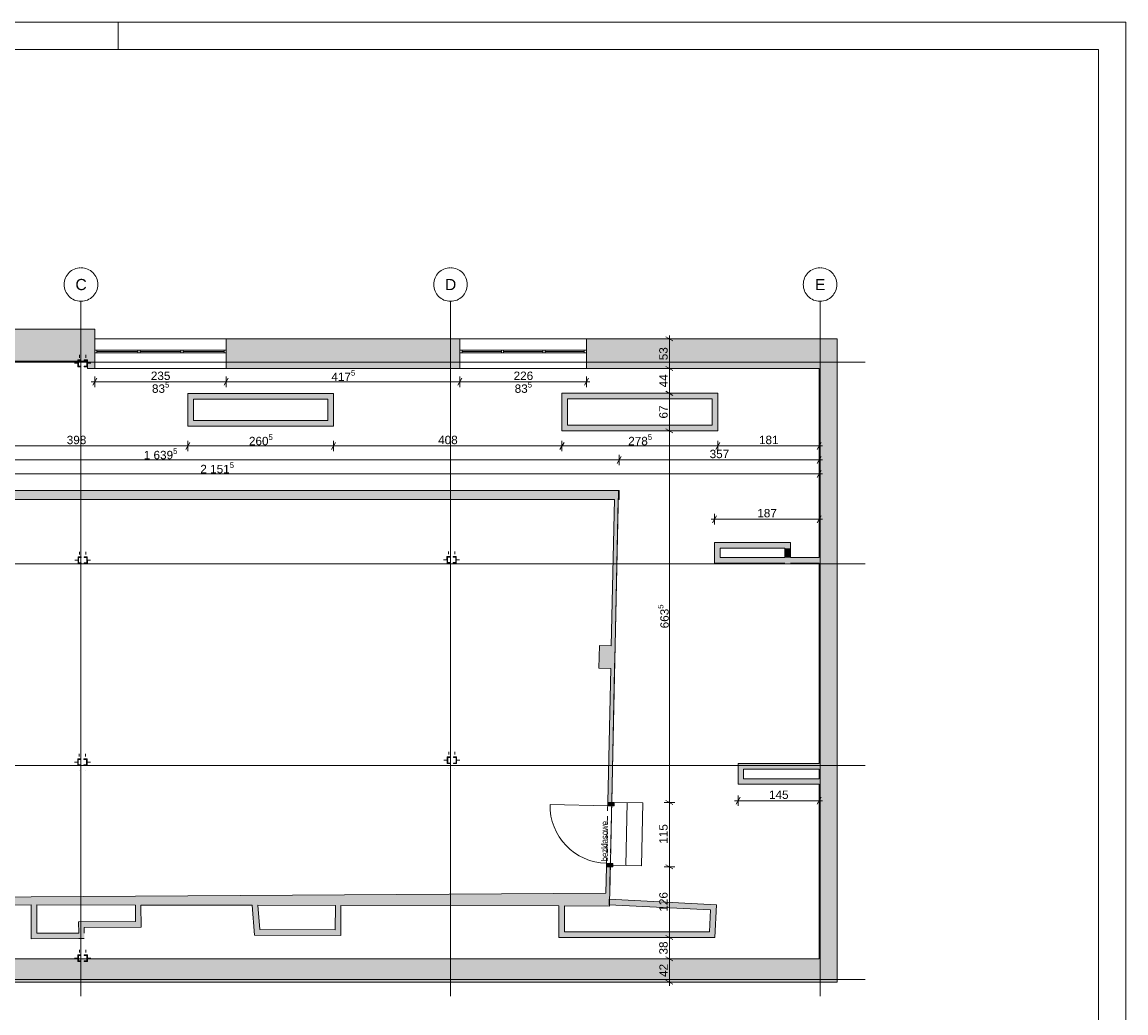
# Paper-space layout 'A-13 INWENTARYZACJA - PIĘTRO 10' of a CAD drawing. Header units: millimetres. Extents: x 0 to 420, y 0 to 297.
# Tile 6 of 6: x 223 to 420, y 120 to 297. Entities that reach past the tile are written whole.
import ezdxf
from ezdxf.xclip import XClip

# ---------------------------------------------------------------- set-up
doc = ezdxf.new("R2010")
doc.units = ezdxf.units.MM
doc.header["$MEASUREMENT"] = 0
doc.header["$XCLIPFRAME"] = 0
for name, pattern in [('ACAD_ISO03W100', [300, 120, -180]), ('DASHDOTX2', [1000, 500, -250, 0, -250]), ('DOT2', [3, 0.5, -2.5]), ('Przer. długie kreski', [2.5, 1.5, -1])]:
    doc.linetypes.add(name, pattern=pattern)
for name, color, linetype, lineweight in [('0_Nr_pióra__2', 8, 'Continuous', 13), ('A_Arkusz_Nr_pióra__1', 7, 'Continuous', 20), ('A_linie przekroju_Nr_pióra__1', 7, 'Continuous', 20), ('A_wymiary_Nr_pióra__1', 7, 'Continuous', 20), ('A_wymiary_Nr_pióra__2', 8, 'Continuous', 13), ('A_ściany_Nr_pióra__1', 7, 'Continuous', 20), ('Drzwi Archicad_Nr_pióra__1', 7, 'Continuous', 20)]:
    doc.layers.add(name, color=color, linetype=linetype, lineweight=lineweight)
for name, color, linetype, lineweight, true_color in [('A_Arkusz_Nr_pióra__237', 7, 'Continuous', 5, 0x343434), ('A_linie_Nr_pióra__10', 7, 'Continuous', 13, 0x4b4b4b), ('A_osie_Nr_pióra__16', 7, 'Continuous', 5, 0x0f0f0f), ('A_osie_Nr_pióra__76', 7, 'Continuous', 5, 0x2d2d2d), ('A_ppoż_Nr_pióra__8', 7, 'Continuous', 13, 0x4c4c4c), ('A_schody_Nr_pióra__9', 7, 'Continuous', 13, 0xadadad), ('A_ściany_Nr_pióra__10', 7, 'Continuous', 13, 0x4b4b4b), ('A_ściany_Nr_pióra__19', 7, 'Continuous', 5, 0x191919), ('Okna Archicada_Nr_pióra__19', 7, 'Continuous', 5, 0x191919)]:
    doc.layers.add(name, color=color, linetype=linetype, lineweight=lineweight, true_color=true_color)
for name, color, linetype in [('A_podrys', 7, 'Continuous'), ('A_ściany', 7, 'Continuous'), ('Drzwi Archicad', 7, 'Continuous')]:
    doc.layers.add(name, color=color, linetype=linetype)
doc.styles.add('STYL_AUTOMATYCZNY_1', font='arial.ttf')
doc.styles.add('STYL_AUTOMATYCZNY_2', font='ARIALN.TTF')
doc.styles.add('STYL_AUTOMATYCZNY_4', font='arial.ttf')

# ---------------------------------------------------------------- blocks, each defined once
blk = doc.blocks.new('Rysunek_1_1', base_point=(-1541.92, -301.66))
at = {"layer": 'A_osie_Nr_pióra__76', "color": 250, "linetype": 'Continuous', "lineweight": 5, "true_color": 0x2d2d2d}
for centre, start, end in [((233.37, 250.13), 90, 270), ((233.37, 250.13), 270, 90), ((299.37, 250.13), 90, 270), ((299.37, 250.13), 270, 90), ((365.37, 250.13), 90, 270), ((365.37, 250.13), 270, 90)]:
    blk.add_arc(centre, 3, start, end, dxfattribs=at)
at = {"layer": 'A_osie_Nr_pióra__76', "color": 250, "linetype": 'Continuous', "lineweight": 5, "true_color": 0x2d2d2d, "char_height": 2, "attachment_point": 1, "style": 'STYL_AUTOMATYCZNY_1'}
for s, insert in [('\\A1;{\\pql;\\pt0;\\fArial|b0|i0|c238|p0;\\W1.000000;C}', (232.38, 251.13)), ('\\A1;{\\pql;\\pt0;\\fArial|b0|i0|c238|p0;\\W1.000000;D}', (298.38, 251.13)), ('\\A1;{\\pql;\\pt0;\\fArial|b0|i0|c238|p0;\\W1.000000;E}', (364.46, 251.13))]:
    blk.add_mtext(s, dxfattribs=dict(at, insert=insert))
blk = doc.blocks.new('Rysunek_2_2', base_point=(-1541.92, -244.83))
at = {"linetype": 'Continuous', "lineweight": 0, "true_color": 0xa4a4a4}
for points in [[(233.37, 236.66), (232.82, 236.66), (232.82, 235.46), (233.37, 235.46), (233.37, 235.57), (232.9, 235.57), (232.9, 236.54), (233.37, 236.54)], [(233.96, 236.66), (233.96, 236.54), (234.43, 236.54), (234.43, 235.57), (233.96, 235.57), (233.96, 235.46), (234.51, 235.46), (234.51, 236.66)], [(233.4, 201.49), (232.85, 201.48), (232.86, 200.28), (233.41, 200.29), (233.41, 200.4), (232.94, 200.4), (232.93, 201.37), (233.4, 201.37)], [(233.95, 201.49), (233.95, 201.37), (234.42, 201.37), (234.43, 200.4), (233.96, 200.4), (233.96, 200.29), (234.51, 200.29), (234.5, 201.49)], [(299.29, 201.57), (298.74, 201.57), (298.75, 200.37), (299.3, 200.37), (299.3, 200.48), (298.83, 200.48), (298.82, 201.45), (299.29, 201.45)], [(299.84, 201.57), (299.84, 201.45), (300.31, 201.45), (300.32, 200.48), (299.85, 200.48), (299.85, 200.37), (300.4, 200.37), (300.39, 201.57)], [(299.34, 165.77), (298.79, 165.77), (298.79, 164.57), (299.34, 164.57), (299.34, 164.68), (298.87, 164.68), (298.87, 165.65), (299.34, 165.65)], [(299.89, 165.77), (299.89, 165.65), (300.36, 165.65), (300.36, 164.68), (299.89, 164.68), (299.89, 164.57), (300.44, 164.57), (300.44, 165.77)], [(233.35, 165.44), (232.8, 165.43), (232.8, 164.23), (233.35, 164.24), (233.35, 164.35), (232.88, 164.35), (232.88, 165.32), (233.35, 165.32)], [(233.9, 165.44), (233.9, 165.32), (234.37, 165.32), (234.37, 164.35), (233.9, 164.35), (233.9, 164.24), (234.45, 164.24), (234.45, 165.44)], [(233.37, 130.42), (232.82, 130.42), (232.82, 129.22), (233.37, 129.22), (233.37, 129.33), (232.9, 129.33), (232.9, 130.3), (233.37, 130.3)], [(233.96, 130.42), (233.96, 130.3), (234.43, 130.3), (234.43, 129.33), (233.96, 129.33), (233.96, 129.22), (234.51, 129.22), (234.51, 130.42)]]:
    blk.add_hatch(color=253, dxfattribs=at).paths.add_polyline_path(points)
at = {"layer": 'A_ściany', "linetype": 'Continuous', "lineweight": 0, "true_color": 0x000000}
for points in [[(235.82, 242.13), (212.65, 242.13), (212.65, 236.43), (234.52, 236.43)], [(235.82, 235.11), (235.82, 242.13), (234.52, 236.43), (234.52, 235.11)], [(301.05, 235.11), (301.05, 240.41), (259.32, 240.41), (259.32, 235.11)], [(365.22, 235.11), (368.42, 240.41), (323.65, 240.41), (323.65, 235.11)], [(368.42, 125.52), (368.42, 240.41), (365.22, 235.11), (365.22, 129.72)], [(320.28, 229.7), (346.13, 229.7), (347.13, 230.7), (319.28, 230.7)], [(320.28, 225), (320.28, 229.7), (319.28, 230.7), (319.28, 224)], [(347.13, 224), (347.13, 230.7), (346.13, 229.7), (346.13, 225)], [(253.44, 225.84), (253.44, 229.64), (252.44, 230.64), (252.44, 224.84)], [(253.44, 229.64), (277.48, 229.64), (278.48, 230.64), (252.44, 230.64)], [(277.48, 229.64), (277.48, 225.84), (278.48, 224.84), (278.48, 230.64)], [(277.48, 225.84), (253.44, 225.84), (252.44, 224.84), (278.48, 224.84)], [(346.13, 225), (320.28, 225), (319.28, 224), (347.13, 224)], [(329.51, 213.34), (165.55, 213.34), (167.65, 211.74), (329.51, 211.74)], [(328.77, 185.61), (329.34, 211.74), (328.64, 211.74), (328.07, 185.63)], [(346.53, 203.03), (360.08, 203.03), (360.08, 204.03), (346.53, 204.03)], [(347.53, 201.38), (347.53, 203.03), (346.53, 203.03), (346.53, 200.38)], [(365.22, 201.38), (347.53, 201.38), (346.53, 200.38), (365.22, 200.38)], [(360.08, 203.03), (359.08, 203.03), (359.08, 201.38), (360.08, 201.38)], [(328.68, 181.56), (328.77, 185.61), (325.97, 185.67), (325.88, 181.62)], [(327.46, 157.66), (328.16, 157.65), (328.68, 181.56), (327.98, 181.58)], [(351.72, 163.58), (365.22, 163.58), (365.22, 164.58), (350.72, 164.58)], [(351.72, 161.88), (351.72, 163.58), (350.72, 164.58), (350.72, 160.88)], [(350.72, 160.88), (365.22, 160.88), (365.22, 161.88), (351.72, 161.88)], [(327.11, 141.43), (327.76, 139.13), (327.91, 146.15), (327.21, 146.16)], [(224.46, 140.76), (167.65, 140.39), (165.55, 138.98), (224.47, 139.36)], [(327.11, 141.43), (224.46, 140.76), (224.47, 139.36), (327.76, 139.13)], [(327.68, 139.37), (345.83, 138.43), (346.88, 139.37), (327.73, 140.37)], [(225.46, 134.27), (225.46, 139.36), (224.46, 139.36), (224.46, 133.27)], [(244.1, 135.39), (244.08, 139.32), (243.08, 139.32), (243.1, 136.39)], [(265.3, 134.94), (264.97, 139.27), (263.97, 139.27), (264.37, 133.95)], [(279.77, 133.86), (279.8, 139.24), (278.8, 139.24), (278.78, 134.87)], [(319.74, 134.54), (319.74, 139.15), (318.74, 139.15), (318.74, 133.54)], [(346.57, 133.54), (346.88, 139.37), (345.83, 138.43), (345.62, 134.54)], [(233.95, 135.33), (244.1, 135.39), (243.1, 136.39), (232.95, 136.33)], [(233.96, 133.32), (233.95, 135.33), (232.95, 136.33), (232.96, 133.32)], [(232.96, 133.32), (232.96, 134.32), (225.46, 134.27), (224.46, 133.27)], [(264.37, 133.95), (279.77, 133.86), (278.78, 134.87), (265.3, 134.94)], [(318.74, 133.54), (346.57, 133.54), (345.62, 134.54), (319.74, 134.54)], [(365.22, 129.72), (150.45, 129.72), (146.25, 125.52), (368.42, 125.52)]]:
    blk.add_hatch(color=18, dxfattribs=at).paths.add_polyline_path(points)
at = {"layer": 'Drzwi Archicad', "linetype": 'Continuous', "lineweight": 0, "true_color": 0xfdfdfd}
for points in [[(327.46, 157.66), (327.45, 157.06), (328.6, 157.04), (328.61, 157.64)], [(328.36, 146.14), (328.37, 146.74), (327.22, 146.76), (327.21, 146.16)]]:
    blk.add_hatch(color=7, dxfattribs=at).paths.add_polyline_path(points)
at = {"layer": '0_Nr_pióra__2', "color": 8, "linetype": 'Continuous', "lineweight": 13}
for p, q in [((232.82, 235.46), (232.82, 236.66)), ((232.82, 236.66), (233.37, 236.66)), ((233.37, 236.66), (233.37, 236.54)), ((233.96, 236.66), (233.96, 236.54)), ((234.51, 236.66), (233.96, 236.66)), ((234.51, 235.46), (234.51, 236.66)), ((233.37, 235.46), (232.82, 235.46)), ((233.37, 236.54), (232.9, 236.54)), ((232.9, 236.54), (232.9, 235.57)), ((232.9, 235.57), (233.37, 235.57)), ((233.37, 235.57), (233.37, 235.46)), ((233.96, 236.54), (234.43, 236.54)), ((234.43, 235.57), (233.96, 235.57)), ((233.96, 235.57), (233.96, 235.46)), ((233.96, 235.46), (234.51, 235.46)), ((234.43, 236.54), (234.43, 235.57)), ((232.85, 201.48), (233.4, 201.49)), ((232.86, 200.28), (232.85, 201.48)), ((233.4, 201.37), (232.93, 201.37)), ((232.93, 201.37), (232.94, 200.4)), ((233.4, 201.49), (233.4, 201.37)), ((233.95, 201.49), (233.95, 201.37)), ((234.5, 201.49), (233.95, 201.49)), ((233.95, 201.37), (234.42, 201.37)), ((234.42, 201.37), (234.43, 200.4)), ((234.51, 200.29), (234.5, 201.49)), ((298.75, 200.37), (298.74, 201.57)), ((298.74, 201.57), (299.29, 201.57)), ((299.29, 201.45), (298.82, 201.45)), ((298.82, 201.45), (298.83, 200.48)), ((299.29, 201.57), (299.29, 201.45)), ((299.84, 201.57), (299.84, 201.45)), ((300.39, 201.57), (299.84, 201.57)), ((299.84, 201.45), (300.31, 201.45)), ((300.31, 201.45), (300.32, 200.48)), ((300.4, 200.37), (300.39, 201.57)), ((233.41, 200.29), (232.86, 200.28)), ((232.94, 200.4), (233.41, 200.4)), ((233.41, 200.4), (233.41, 200.29)), ((234.43, 200.4), (233.96, 200.4)), ((233.96, 200.4), (233.96, 200.29)), ((233.96, 200.29), (234.51, 200.29)), ((299.3, 200.37), (298.75, 200.37)), ((298.83, 200.48), (299.3, 200.48)), ((299.3, 200.48), (299.3, 200.37)), ((300.32, 200.48), (299.85, 200.48)), ((299.85, 200.48), (299.85, 200.37)), ((299.85, 200.37), (300.4, 200.37)), ((298.79, 164.57), (298.79, 165.77)), ((298.79, 165.77), (299.34, 165.77)), ((299.34, 165.65), (298.87, 165.65)), ((298.87, 165.65), (298.87, 164.68)), ((299.34, 165.77), (299.34, 165.65)), ((299.89, 165.77), (299.89, 165.65)), ((300.44, 165.77), (299.89, 165.77)), ((299.89, 165.65), (300.36, 165.65)), ((300.36, 165.65), (300.36, 164.68)), ((300.44, 164.57), (300.44, 165.77)), ((232.8, 165.43), (233.35, 165.44)), ((232.8, 164.23), (232.8, 165.43)), ((233.35, 164.24), (232.8, 164.23)), ((233.35, 165.32), (232.88, 165.32)), ((232.88, 165.32), (232.88, 164.35)), ((232.88, 164.35), (233.35, 164.35)), ((233.35, 165.44), (233.35, 165.32)), ((233.35, 164.35), (233.35, 164.24)), ((233.9, 165.44), (233.9, 165.32)), ((234.45, 165.44), (233.9, 165.44)), ((233.9, 165.32), (234.37, 165.32)), ((234.37, 164.35), (233.9, 164.35)), ((233.9, 164.35), (233.9, 164.24)), ((233.9, 164.24), (234.45, 164.24)), ((234.37, 165.32), (234.37, 164.35)), ((234.45, 164.24), (234.45, 165.44)), ((299.34, 164.57), (298.79, 164.57)), ((298.87, 164.68), (299.34, 164.68)), ((299.34, 164.68), (299.34, 164.57)), ((300.36, 164.68), (299.89, 164.68)), ((299.89, 164.68), (299.89, 164.57)), ((299.89, 164.57), (300.44, 164.57)), ((232.82, 129.22), (232.82, 130.42)), ((232.82, 130.42), (233.37, 130.42)), ((233.37, 130.3), (232.9, 130.3)), ((232.9, 130.3), (232.9, 129.33)), ((233.37, 130.42), (233.37, 130.3)), ((233.96, 130.42), (233.96, 130.3)), ((234.51, 130.42), (233.96, 130.42)), ((233.96, 130.3), (234.43, 130.3)), ((234.43, 130.3), (234.43, 129.33)), ((234.51, 129.22), (234.51, 130.42)), ((233.37, 129.22), (232.82, 129.22)), ((232.9, 129.33), (233.37, 129.33)), ((233.37, 129.33), (233.37, 129.22)), ((234.43, 129.33), (233.96, 129.33)), ((233.96, 129.33), (233.96, 129.22)), ((233.96, 129.22), (234.51, 129.22))]:
    blk.add_line(p, q, dxfattribs=at)
at = {"layer": '0_Nr_pióra__2', "color": 8, "linetype": 'DOT2', "lineweight": 13}
for p, q in [((233.09, 237.56), (233.09, 234.56)), ((234.23, 237.56), (234.23, 234.56)), ((232.22, 236.06), (233.97, 236.06)), ((235.11, 236.06), (233.36, 236.06)), ((233.13, 202.39), (233.13, 199.39)), ((234.23, 202.39), (234.23, 199.39)), ((299.02, 202.47), (299.02, 199.47)), ((300.12, 202.47), (300.12, 199.47)), ((232.25, 200.88), (234, 200.89)), ((235.1, 200.89), (233.35, 200.89)), ((298.14, 200.96), (299.89, 200.97)), ((300.99, 200.97), (299.24, 200.97)), ((233.07, 166.34), (233.08, 163.34)), ((234.17, 166.34), (234.18, 163.34)), ((299.06, 166.67), (299.07, 163.67)), ((300.16, 166.67), (300.17, 163.67)), ((232.2, 164.83), (233.95, 164.84)), ((235.05, 164.84), (233.3, 164.84)), ((298.19, 165.16), (299.94, 165.17)), ((301.04, 165.17), (299.29, 165.17)), ((233.09, 131.32), (233.09, 128.32)), ((234.23, 131.32), (234.23, 128.32)), ((232.22, 129.82), (233.97, 129.82)), ((235.11, 129.82), (233.36, 129.82))]:
    blk.add_line(p, q, dxfattribs=at)
at = {"layer": 'A_linie przekroju_Nr_pióra__1', "color": 7, "linetype": 'ACAD_ISO03W100', "lineweight": 20}
blk.add_line((96.3, 172.08), (373.42, 172.08), dxfattribs=at)
at = {"layer": 'A_linie_Nr_pióra__10', "color": 251, "linetype": 'Przer. długie kreski', "lineweight": 13, "true_color": 0x4b4b4b}
blk.add_line((327.91, 146.15), (328.16, 157.65), dxfattribs=at)
at = {"layer": 'A_osie_Nr_pióra__16', "color": 250, "linetype": 'DASHDOTX2', "lineweight": 5, "true_color": 0x0f0f0f}
for p, q in [((233.37, 247.13), (233.37, 123.02)), ((299.37, 247.13), (299.37, 123.02)), ((365.37, 247.13), (365.37, 123.02)), ((373.42, 236.25), (103.07, 236.25)), ((373.42, 200.25), (103.07, 200.25)), ((373.42, 164.25), (103.07, 164.25)), ((373.42, 126.02), (103.07, 126.02))]:
    blk.add_line(p, q, dxfattribs=at)
at = {"layer": 'A_schody_Nr_pióra__9', "color": 253, "linetype": 'Continuous', "lineweight": 13, "true_color": 0xadadad}
for p, q in [((329.38, 213.34), (327.81, 141.43)), ((328.16, 157.65), (333.72, 157.57)), ((330.94, 157.63), (330.7, 146.38)), ((333.72, 157.57), (333.47, 146.32)), ((333.47, 146.32), (327.92, 146.44))]:
    blk.add_line(p, q, dxfattribs=at)
at = {"layer": 'A_wymiary_Nr_pióra__1', "color": 7, "linetype": 'Continuous', "lineweight": 20}
for p, q in [((339.1, 240.05), (337.85, 240.77)), ((337.85, 235.47), (339.1, 234.75)), ((236.18, 233.39), (235.46, 232.14)), ((259.68, 233.39), (258.96, 232.14)), ((301.41, 233.39), (300.69, 232.14)), ((323.29, 232.14), (324.01, 233.39)), ((337.85, 231.06), (339.1, 230.34)), ((337.85, 224.36), (339.1, 223.64)), ((252.8, 221.92), (252.08, 220.67)), ((278.84, 221.92), (278.12, 220.67)), ((319.64, 221.92), (318.92, 220.67)), ((347.49, 221.92), (346.77, 220.67)), ((364.86, 220.67), (365.58, 221.92)), ((329.87, 219.42), (329.15, 218.17)), ((364.86, 218.17), (365.58, 219.42)), ((364.86, 215.67), (365.58, 216.92)), ((346.89, 208.85), (346.17, 207.6)), ((364.86, 207.6), (365.58, 208.85)), ((337.85, 158.01), (339.1, 157.29)), ((351.08, 158.57), (350.36, 157.32)), ((364.86, 157.32), (365.58, 158.57)), ((337.85, 146.51), (339.1, 145.79)), ((337.85, 133.9), (339.1, 133.18)), ((337.85, 130.08), (339.1, 129.36)), ((337.85, 125.88), (339.1, 125.16))]:
    blk.add_line(p, q, dxfattribs=at)
at = {"layer": 'A_wymiary_Nr_pióra__2', "color": 8, "linetype": 'Continuous', "lineweight": 13}
for p, q in [((338.47, 240.41), (338.47, 241.02)), ((339.41, 240.41), (337.53, 240.41)), ((338.47, 235.11), (338.47, 240.41)), ((339.41, 235.11), (337.53, 235.11)), ((338.47, 230.7), (338.47, 235.11)), ((235.21, 232.76), (235.82, 232.76)), ((235.82, 231.82), (235.82, 233.7)), ((235.82, 232.76), (259.32, 232.76)), ((259.32, 231.82), (259.32, 233.7)), ((259.32, 232.76), (301.05, 232.76)), ((301.05, 231.82), (301.05, 233.7)), ((301.05, 232.76), (323.65, 232.76)), ((323.65, 231.82), (323.65, 233.7)), ((323.65, 232.76), (324.26, 232.76)), ((339.41, 230.7), (337.53, 230.7)), ((338.47, 224), (338.47, 230.7)), ((339.41, 224), (337.53, 224)), ((338.47, 157.65), (338.47, 224)), ((212.65, 221.3), (252.44, 221.3)), ((252.44, 220.36), (252.44, 222.24)), ((252.44, 221.3), (278.48, 221.3)), ((278.48, 220.36), (278.48, 222.24)), ((278.48, 221.3), (319.28, 221.3)), ((319.28, 220.36), (319.28, 222.24)), ((319.28, 221.3), (347.13, 221.3)), ((347.13, 220.36), (347.13, 222.24)), ((347.13, 221.3), (365.22, 221.3)), ((365.22, 220.36), (365.22, 222.24)), ((365.22, 221.3), (365.83, 221.3)), ((329.51, 217.86), (329.51, 219.74)), ((365.22, 217.86), (365.22, 219.74)), ((165.55, 218.8), (329.51, 218.8)), ((329.51, 218.8), (365.22, 218.8)), ((365.22, 218.8), (365.83, 218.8)), ((365.22, 215.36), (365.22, 217.24)), ((150.06, 216.3), (365.22, 216.3)), ((365.22, 216.3), (365.83, 216.3)), ((346.53, 207.29), (346.53, 209.16)), ((365.22, 207.29), (365.22, 209.16)), ((345.92, 208.23), (346.53, 208.23)), ((346.53, 208.23), (365.22, 208.23)), ((365.22, 208.23), (365.83, 208.23)), ((350.11, 157.94), (350.72, 157.94)), ((350.72, 157.01), (350.72, 158.88)), ((350.72, 157.94), (365.22, 157.94)), ((365.22, 157.01), (365.22, 158.88)), ((365.22, 157.94), (365.83, 157.94)), ((339.41, 157.65), (337.53, 157.65)), ((338.47, 146.15), (338.47, 157.65)), ((339.41, 146.15), (337.53, 146.15)), ((338.47, 133.54), (338.47, 146.15)), ((339.41, 133.54), (337.53, 133.54)), ((338.47, 129.72), (338.47, 133.54)), ((339.41, 129.72), (337.53, 129.72)), ((338.47, 125.52), (338.47, 129.72)), ((339.41, 125.52), (337.53, 125.52)), ((338.47, 124.91), (338.47, 125.52))]:
    blk.add_line(p, q, dxfattribs=at)
at = {"layer": 'A_ściany_Nr_pióra__1', "color": 7, "linetype": 'Continuous', "lineweight": 20}
for p, q in [((259.32, 240.41), (259.32, 235.11)), ((301.05, 240.41), (301.05, 235.11)), ((323.65, 240.41), (323.65, 235.11)), ((327.46, 157.66), (327.47, 158.13)), ((328.16, 157.65), (328.17, 158.02)), ((327.46, 157.66), (328.16, 157.65)), ((327.21, 146.16), (327.2, 145.69)), ((327.21, 146.16), (327.91, 146.15)), ((327.91, 146.15), (327.9, 145.78))]:
    blk.add_line(p, q, dxfattribs=at)
at = {"layer": 'A_ściany_Nr_pióra__1', "color": 7, "linetype": 'Continuous', "lineweight": 20, "flags": 128}
for points in [[(235.82, 242.13), (212.65, 242.13)], [(235.82, 240.41), (235.82, 242.13)], [(235.82, 240.41), (235.82, 235.11)], [(301.05, 240.41), (259.32, 240.41)], [(368.42, 240.41), (323.65, 240.41)], [(368.42, 125.52), (368.42, 240.41)], [(212.65, 236.43), (234.52, 236.43)], [(234.52, 236.43), (234.52, 235.11)], [(234.52, 235.11), (235.82, 235.11)], [(259.32, 235.11), (301.05, 235.11)], [(323.65, 235.11), (365.22, 235.11)], [(365.22, 235.11), (365.22, 201.38)], [(347.13, 230.7), (319.28, 230.7)], [(319.28, 230.7), (319.28, 224)], [(347.13, 224), (347.13, 230.7)], [(252.44, 230.64), (252.44, 224.84)], [(278.48, 230.64), (252.44, 230.64)], [(253.44, 225.84), (253.44, 229.64)], [(253.44, 229.64), (277.48, 229.64)], [(277.48, 229.64), (277.48, 225.84)], [(278.48, 224.84), (278.48, 230.64)], [(320.28, 229.7), (346.13, 229.7)], [(320.28, 225), (320.28, 229.7)], [(346.13, 229.7), (346.13, 225)], [(252.44, 224.84), (278.48, 224.84)], [(277.48, 225.84), (253.44, 225.84)], [(346.13, 225), (320.28, 225)], [(319.28, 224), (347.13, 224)], [(329.51, 213.34), (165.55, 213.34)], [(329.51, 211.74), (329.51, 213.34)], [(216.19, 211.74), (328.64, 211.74)], [(328.64, 211.74), (328.07, 185.63)], [(328.77, 185.61), (329.34, 211.74)], [(329.34, 211.74), (329.51, 211.74)], [(360.08, 204.03), (346.53, 204.03)], [(346.53, 204.03), (346.53, 203.03)], [(360.08, 203.03), (360.08, 204.03)], [(346.53, 203.03), (346.53, 200.38)], [(347.53, 203.03), (359.08, 203.03)], [(347.53, 201.38), (347.53, 203.03)], [(359.08, 201.38), (347.53, 201.38)], [(359.08, 203.03), (359.08, 201.38)], [(360.08, 201.38), (360.08, 203.03)], [(365.22, 201.38), (360.08, 201.38)], [(346.53, 200.38), (359.08, 200.38)], [(360.08, 200.38), (365.22, 200.38)], [(365.22, 200.38), (365.22, 164.58)], [(325.97, 185.67), (325.88, 181.62)], [(328.07, 185.63), (325.97, 185.67)], [(328.68, 181.56), (328.77, 185.61)], [(325.88, 181.62), (327.98, 181.58)], [(327.98, 181.58), (327.46, 157.66)], [(328.16, 157.65), (328.68, 181.56)], [(365.22, 164.58), (350.72, 164.58)], [(350.72, 164.58), (350.72, 160.88)], [(351.72, 163.58), (365.22, 163.58)], [(351.72, 161.88), (351.72, 163.58)], [(365.22, 161.88), (351.72, 161.88)], [(365.22, 163.58), (365.22, 161.88)], [(350.72, 160.88), (365.22, 160.88)], [(365.22, 160.88), (365.22, 129.72)], [(327.21, 146.16), (327.11, 141.43)], [(327.76, 139.13), (327.91, 146.15)], [(224.46, 140.76), (167.65, 140.39)], [(327.11, 141.43), (224.46, 140.76)], [(327.73, 140.37), (327.68, 139.37)], [(346.88, 139.37), (327.73, 140.37)], [(190.32, 139.14), (224.47, 139.36)], [(224.46, 139.36), (224.46, 133.27)], [(225.46, 139.36), (243.08, 139.32)], [(225.46, 134.27), (225.46, 139.36)], [(243.08, 139.32), (243.1, 136.39)], [(244.08, 139.32), (263.97, 139.27)], [(244.1, 135.39), (244.08, 139.32)], [(263.97, 139.27), (264.37, 133.95)], [(264.97, 139.27), (278.8, 139.24)], [(265.3, 134.94), (264.97, 139.27)], [(278.8, 139.24), (278.78, 134.87)], [(279.77, 133.86), (279.8, 139.24)], [(279.8, 139.24), (318.74, 139.15)], [(318.74, 139.15), (318.74, 133.54)], [(319.74, 139.15), (327.76, 139.13)], [(319.74, 134.54), (319.74, 139.15)], [(327.68, 139.37), (345.83, 138.43)], [(345.83, 138.43), (345.62, 134.54)], [(346.57, 133.54), (346.88, 139.37)], [(243.1, 136.39), (232.95, 136.33)], [(232.95, 136.33), (232.96, 134.32)], [(232.96, 134.32), (225.46, 134.27)], [(233.95, 135.33), (244.1, 135.39)], [(233.96, 134.32), (233.95, 135.33)], [(278.78, 134.87), (265.3, 134.94)], [(345.62, 134.54), (319.74, 134.54)], [(224.46, 133.27), (232.96, 133.32)], [(232.96, 133.32), (233.96, 133.32)], [(264.37, 133.95), (279.77, 133.86)], [(318.74, 133.54), (346.57, 133.54)], [(365.22, 129.72), (165.86, 129.72)], [(146.25, 125.52), (368.42, 125.52)]]:
    blk.add_lwpolyline(points, dxfattribs=at)
at = {"layer": 'A_ściany_Nr_pióra__10', "color": 251, "linetype": 'Przer. długie kreski', "lineweight": 13, "true_color": 0x4b4b4b}
blk.add_line((327.21, 146.16), (327.46, 157.66), dxfattribs=at)
at = {"layer": 'A_ściany_Nr_pióra__19', "color": 250, "linetype": 'Continuous', "lineweight": 5, "true_color": 0x191919}
for p, q in [((259.32, 240.41), (235.82, 240.41)), ((323.65, 240.41), (301.05, 240.41)), ((235.82, 235.11), (259.32, 235.11)), ((301.05, 235.11), (323.65, 235.11))]:
    blk.add_line(p, q, dxfattribs=at)
at = {"layer": 'Drzwi Archicad_Nr_pióra__1', "color": 7, "linetype": 'Continuous', "lineweight": 20}
for p, q in [((327.46, 157.66), (327.47, 158.13)), ((327.46, 157.66), (327.47, 158.13)), ((328.16, 157.65), (328.17, 158.02)), ((328.16, 157.65), (328.17, 158.02)), ((327.45, 157.06), (317.15, 157.29)), ((327.46, 157.66), (327.45, 157.06)), ((327.45, 157.06), (328.6, 157.04)), ((328.61, 157.64), (327.46, 157.66)), ((327.46, 157.66), (328.16, 157.65)), ((327.46, 157.66), (328.16, 157.65)), ((328.6, 157.04), (328.61, 157.64)), ((327.21, 146.16), (327.2, 145.69)), ((327.21, 146.16), (327.2, 145.69)), ((327.22, 146.76), (327.21, 146.16)), ((327.21, 146.16), (328.36, 146.14)), ((327.21, 146.16), (327.91, 146.15)), ((327.21, 146.16), (327.91, 146.15)), ((328.37, 146.74), (327.22, 146.76)), ((327.91, 146.15), (327.9, 145.78)), ((327.91, 146.15), (327.9, 145.78)), ((328.36, 146.14), (328.37, 146.74))]:
    blk.add_line(p, q, dxfattribs=at)
blk.add_arc((327.45, 157.06), 10.3, 178.7498, 268.7498, dxfattribs=at)
at = {"layer": 'Okna Archicada_Nr_pióra__19', "color": 250, "linetype": 'Continuous', "lineweight": 5, "true_color": 0x191919}
for p, q in [((259.32, 238.41), (235.82, 238.41)), ((235.82, 238.41), (235.82, 237.91)), ((235.82, 237.91), (259.32, 237.91)), ((236.22, 238.41), (236.22, 237.91)), ((236.22, 238.16), (243.52, 238.16)), ((243.52, 238.41), (243.52, 237.91)), ((243.92, 238.41), (243.92, 237.91)), ((243.92, 238.16), (251.22, 238.16)), ((251.22, 238.41), (251.22, 237.91)), ((251.62, 238.41), (251.62, 237.91)), ((251.62, 238.16), (258.92, 238.16)), ((258.92, 238.41), (258.92, 237.91)), ((259.32, 237.91), (259.32, 238.41)), ((323.65, 238.41), (301.05, 238.41)), ((301.05, 238.41), (301.05, 237.91)), ((301.05, 237.91), (323.65, 237.91)), ((301.45, 238.41), (301.45, 237.91)), ((301.45, 238.16), (308.45, 238.16)), ((308.45, 238.41), (308.45, 237.91)), ((308.85, 238.41), (308.85, 237.91)), ((308.85, 238.16), (315.85, 238.16)), ((315.85, 238.41), (315.85, 237.91)), ((316.25, 238.41), (316.25, 237.91)), ((316.25, 238.16), (323.25, 238.16)), ((323.25, 238.41), (323.25, 237.91)), ((323.65, 237.91), (323.65, 238.41))]:
    blk.add_line(p, q, dxfattribs=at)
at = {"layer": 'A_ppoż_Nr_pióra__8', "color": 251, "linetype": 'Continuous', "lineweight": 13, "true_color": 0x4c4c4c, "insert": (326.9, 150.72), "char_height": 1.2, "attachment_point": 5, "rotation": 90, "style": 'STYL_AUTOMATYCZNY_2'}
blk.add_mtext('\\A1;{\\pqc;\\fArial Narrow|b0|i0|c238|p0;\\W1.000000;bezklasowe}', dxfattribs=at)
at = {"layer": 'A_wymiary_Nr_pióra__1', "color": 7, "linetype": 'Continuous', "lineweight": 20, "char_height": 1.5, "attachment_point": 7, "style": 'STYL_AUTOMATYCZNY_1'}
for s, insert in [('\\A1;{\\pql;\\fArial|b0|i0|c238|p0;\\W1.000000;417\\fArial|b0|i0|c238|p0;\\W1.000000;\\A1{\\H.66x;\\S5^  ;}}', (278.09, 232.46)), ('\\A1;{\\pql;\\fArial|b0|i0|c238|p0;\\W1.000000;83\\fArial|b0|i0|c238|p0;\\W1.000000;\\A1{\\H.66x;\\S5^  ;}}', (246.05, 230.35)), ('\\A1;{\\pql;\\fArial|b0|i0|c238|p0;\\W1.000000;83\\fArial|b0|i0|c238|p0;\\W1.000000;\\A1{\\H.66x;\\S5^  ;}}', (310.83, 230.35)), ('\\A1;{\\pql;\\fArial|b0|i0|c238|p0;\\W1.000000;260\\fArial|b0|i0|c238|p0;\\W1.000000;\\A1{\\H.66x;\\S5^  ;}}', (263.37, 220.99)), ('\\A1;{\\pql;\\fArial|b0|i0|c238|p0;\\W1.000000;278\\fArial|b0|i0|c238|p0;\\W1.000000;\\A1{\\H.66x;\\S5^  ;}}', (331.11, 220.99)), ('\\A1;{\\pql;\\fArial|b0|i0|c238|p0;\\W1.000000;1\xa0639\\fArial|b0|i0|c238|p0;\\W1.000000;\\A1{\\H.66x;\\S5^  ;}}', (244.58, 218.49)), ('\\A1;{\\pql;\\fArial|b0|i0|c238|p0;\\W1.000000;2\xa0151\\fArial|b0|i0|c238|p0;\\W1.000000;\\A1{\\H.66x;\\S5^  ;}}', (254.69, 215.99))]:
    blk.add_mtext(s, dxfattribs=dict(at, insert=insert))
at = {"layer": 'A_wymiary_Nr_pióra__1', "color": 7, "linetype": 'Continuous', "lineweight": 20, "char_height": 1.5, "attachment_point": 7, "rotation": 90, "style": 'STYL_AUTOMATYCZNY_4'}
for s, insert, width in [('\\A1;{\\pql;\\fArial|b0|i0|c238|p0;\\W1.000000;53}', (338.17, 236.61), 2.2882), ('\\A1;{\\pql;\\fArial|b0|i0|c238|p0;\\W1.000000;44}', (338.17, 231.76), 2.2882), ('\\A1;{\\pql;\\fArial|b0|i0|c238|p0;\\W1.000000;67}', (338.17, 226.2), 2.2882), ('\\A1;{\\pql;\\fArial|b0|i0|c238|p0;\\W1.000000;115}', (338.17, 150.26), 3.2796), ('\\A1;{\\pql;\\fArial|b0|i0|c238|p0;\\W1.000000;126}', (338.17, 138.13), 3.4323), ('\\A1;{\\pql;\\fArial|b0|i0|c238|p0;\\W1.000000;38}', (338.17, 130.48), 2.2882), ('\\A1;{\\pql;\\fArial|b0|i0|c238|p0;\\W1.000000;42}', (338.17, 126.47), 2.2882)]:
    blk.add_mtext(s, dxfattribs=dict(at, insert=insert, width=width))
at = {"layer": 'A_wymiary_Nr_pióra__1', "color": 7, "linetype": 'Continuous', "lineweight": 20, "char_height": 1.5, "width": 3.4323, "attachment_point": 7, "style": 'STYL_AUTOMATYCZNY_4'}
for s, insert in [('\\A1;{\\pql;\\fArial|b0|i0|c238|p0;\\W1.000000;235}', (245.85, 233.06)), ('\\A1;{\\pql;\\fArial|b0|i0|c238|p0;\\W1.000000;226}', (310.64, 233.06)), ('\\A1;{\\pql;\\fArial|b0|i0|c238|p0;\\W1.000000;398}', (230.83, 221.6)), ('\\A1;{\\pql;\\fArial|b0|i0|c238|p0;\\W1.000000;408}', (297.16, 221.6)), ('\\A1;{\\pql;\\fArial|b0|i0|c238|p0;\\W1.000000;181}', (354.46, 221.6)), ('\\A1;{\\pql;\\fArial|b0|i0|c238|p0;\\W1.000000;357}', (345.65, 219.1)), ('\\A1;{\\pql;\\fArial|b0|i0|c238|p0;\\W1.000000;187}', (354.16, 208.53)), ('\\A1;{\\pql;\\fArial|b0|i0|c238|p0;\\W1.000000;145}', (356.25, 158.24))]:
    blk.add_mtext(s, dxfattribs=dict(at, insert=insert))
at = {"layer": 'A_wymiary_Nr_pióra__1', "color": 7, "linetype": 'Continuous', "lineweight": 20, "insert": (338.78, 188.73), "char_height": 1.5, "attachment_point": 7, "rotation": 90, "style": 'STYL_AUTOMATYCZNY_1'}
blk.add_mtext('\\A1;{\\pql;\\fArial|b0|i0|c238|p0;\\W1.000000;663\\fArial|b0|i0|c238|p0;\\W1.000000;\\A1{\\H.66x;\\S5^  ;}}', dxfattribs=at)

psp = doc.layouts.new('A-13 INWENTARYZACJA - PIĘTRO 10')

# ---------------------------------------------------------------- linework, layer by layer
at = {"layer": 'A_Arkusz_Nr_pióra__1', "color": 7, "linetype": 'Continuous', "lineweight": 20}
for q in [(29.9, 292.1), (415.1, 4.9)]:
    psp.add_line((415.1, 292.1), q, dxfattribs=at)
at = {"layer": 'A_Arkusz_Nr_pióra__1', "color": 7, "linetype": 'Continuous', "lineweight": 20, "flags": 128}
psp.add_lwpolyline([(0, 297), (420, 297), (420, 0), (0, 0)], close=True, dxfattribs=at)
at = {"layer": 'A_Arkusz_Nr_pióra__237', "color": 250, "linetype": 'Continuous', "lineweight": 5, "true_color": 0x343434}
psp.add_line((240, 292.1), (240, 297), dxfattribs=at)

# ---------------------------------------------------------------- block references
at = {"layer": 'A_podrys', "color": 37, "linetype": 'Continuous', "lineweight": 5, "true_color": 0x656532}
ref = psp.add_blockref('Rysunek_1_1', (-1541.92, -301.66), dxfattribs=at)
XClip(ref).set_block_clipping_path([(76.8190210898, 247.12694589), (373.4197673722, 253.12694589)])
ref = psp.add_blockref('Rysunek_2_2', (-1541.92, -244.83), dxfattribs=at)
XClip(ref).set_block_clipping_path([(76.8190210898, 123.0184807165), (373.4197673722, 247.12694589)])

doc.saveas('drawing.dxf')
